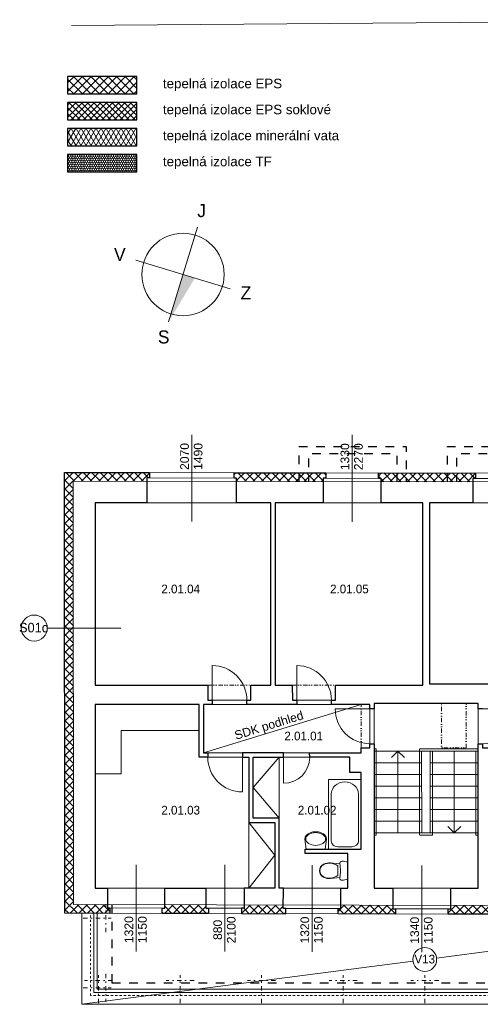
# Model space of a CAD drawing. Extents: x -29207 to 49373, y -200 to 22784.
# Tile 1 of 4: x -1645 to 8985, y -200 to 22501. Entities that reach past the tile are written whole.
import ezdxf

# ---------------------------------------------------------------- set-up
doc = ezdxf.new("R2010")
doc.units = 0
doc.header["$MEASUREMENT"] = 0
doc.set_wipeout_variables(frame=1)
for name, pattern in [('Wipeout_Contour', [1000, 0, -1000]), ('Čerchovaná S', [290, 100, -80, 30, -80]), ('Čerchovaná se dvěma tečkami S', [250, 100, -40, 15, -40, 15, -40]), ('čárkovaná M', [400, 200, -200]), ('čárkovaná S', [100, 50, -50])]:
    doc.linetypes.add(name, pattern=pattern)
for name, color, linetype, lineweight in [('0_Číslo_pera__1', 7, 'Continuous', 15), ('2D VÝPLNĚ_Číslo_pera__2', 1, 'Continuous', 25), ('2D VÝPLNĚ_Číslo_pera__4', 91, 'Continuous', 13), ('2D ČÁRY_Číslo_pera__1', 7, 'Continuous', 15), ('2D ČÁRY_Číslo_pera__2', 1, 'Continuous', 25), ('2D ČÁRY_Číslo_pera__3', 150, 'Continuous', 13), ('blok I_pohled4_terén_Číslo_pera__4', 91, 'Continuous', 13), ('DESKY.STROPNÍ_Číslo_pera__1', 7, 'Continuous', 15), ('Dveře ArchiCADu_Číslo_pera__1', 7, 'Continuous', 15), ('komín_Číslo_pera__1', 7, 'Continuous', 15), ('Level 30_Číslo_pera__1', 7, 'Continuous', 15), ('NÁBYTEK A ZAŘÍZENÍ_Číslo_pera__3', 150, 'Continuous', 13), ('POZNÁMKY.TEXT_Číslo_pera__4', 91, 'Continuous', 13), ('SLEPAK_Číslo_pera__1', 7, 'Continuous', 15), ('zdi_Číslo_pera__1', 7, 'Continuous', 15), ('ŠROUBY_Číslo_pera__3', 150, 'Continuous', 13)]:
    doc.layers.add(name, color=color, linetype=linetype, lineweight=lineweight)
for name, color, linetype, lineweight, true_color in [('2D kreslení - obecné_Číslo_pera__241', 9, 'Continuous', 13, 0x808080), ('blok I_pohled4_terén_Číslo_pera__241', 9, 'Continuous', 13, 0x808080), ('blok P_pohled1_terén_Číslo_pera__30', 7, 'Continuous', 13, 0xfed4ff), ('vodorovné konstrukce_Číslo_pera__241', 9, 'Continuous', 13, 0x808080)]:
    doc.layers.add(name, color=color, linetype=linetype, lineweight=lineweight, true_color=true_color)
for name, color, linetype in [('2D ČÁRY', 7, 'Continuous'), ('NÁBYTEK A ZAŘÍZENÍ', 7, 'Continuous'), ('vodorovné konstrukce', 7, 'Continuous')]:
    doc.layers.add(name, color=color, linetype=linetype)
doc.styles.add('GENERATED_STYLE_1', font='arial.ttf')
doc.styles.add('GENERATED_STYLE_3', font='txt')
pattern_1 = [(45, (0, 0), (-98.99495, 98.99495), []), (135, (0, 0), (98.99495, 98.99495), [])]

# ---------------------------------------------------------------- blocks, each defined once
blk = doc.blocks.new('Vana 01 11_4')
at = {"layer": 'NÁBYTEK A ZAŘÍZENÍ_Číslo_pera__3', "linetype": 'Continuous'}
for p, q in [((0, 0), (0, 750)), ((0, 750), (1600, 750)), ((1267, 690), (187, 690)), ((1600, 750), (1600, 0)), ((53, 210), (53, 540)), ((0, 0), (1600, 0)), ((1267, 60), (187, 60))]:
    blk.add_line(p, q, dxfattribs=at)
for centre, major_axis, start_param, end_param in [((187, 540), (0, 150), 0, 1.570796), ((1267, 375), (0, 315), 3.141593, 6.283185), ((187, 210), (0, 150), 1.570796, 3.141593)]:
    blk.add_ellipse(centre, major_axis=major_axis, ratio=0.88896, start_param=start_param, end_param=end_param, dxfattribs=at)
blk = doc.blocks.new('WC s nádržkou 1 11')
at = {"linetype": 'Wipeout_Contour', "ltscale": 15629.429493}
blk.add_wipeout([(31, 650), (18, 619), (8, 587), (2, 554), (0, 520), (5, 498), (20, 479), (40, 469), (64, 469), (41, 257), (39, 215), (44, 173), (54, 132), (70, 92), (97, 54), (132, 25), (174, 6), (220, 0), (266, 6), (308, 25), (343, 54), (370, 92), (386, 132), (396, 173), (401, 215), (399, 257), (376, 469), (400, 469), (420, 479), (435, 498), (440, 520), (438, 554), (432, 587), (422, 619), (409, 650)], dxfattribs=at).dxf.layer = 'NÁBYTEK A ZAŘÍZENÍ'
at = {"layer": 'NÁBYTEK A ZAŘÍZENÍ_Číslo_pera__3', "linetype": 'Continuous'}
for p, q in [((2, 554), (0, 520)), ((0, 520), (5, 498)), ((8, 587), (2, 554)), ((5, 498), (20, 479)), ((18, 619), (8, 587)), ((31, 650), (18, 619)), ((20, 479), (40, 469)), ((409, 650), (31, 650)), ((40, 469), (64, 469)), ((64, 469), (41, 257)), ((399, 257), (376, 469)), ((376, 469), (400, 469)), ((400, 469), (420, 479)), ((422, 619), (409, 650)), ((420, 479), (435, 498)), ((432, 587), (422, 619)), ((438, 554), (432, 587)), ((435, 498), (440, 520)), ((440, 520), (438, 554)), ((41, 257), (39, 215)), ((49, 256), (47, 215)), ((56, 299), (49, 256)), ((68, 341), (56, 299)), ((86, 381), (68, 341)), ((107, 419), (86, 381)), ((333, 419), (107, 419)), ((354, 381), (333, 419)), ((372, 341), (354, 381)), ((384, 299), (372, 341)), ((391, 256), (384, 299)), ((393, 215), (391, 256)), ((401, 215), (399, 257)), ((39, 215), (44, 173)), ((44, 173), (54, 132)), ((47, 215), (52, 174)), ((52, 174), (62, 134)), ((54, 132), (70, 92)), ((62, 134), (78, 96)), ((70, 92), (97, 54)), ((78, 96), (102, 60)), ((97, 54), (132, 25)), ((102, 60), (136, 32)), ((132, 25), (174, 6)), ((136, 32), (176, 14)), ((174, 6), (220, 0)), ((176, 14), (220, 8)), ((220, 8), (264, 14)), ((220, 0), (266, 6)), ((264, 14), (304, 32)), ((266, 6), (308, 25)), ((304, 32), (338, 60)), ((308, 25), (343, 54)), ((338, 60), (362, 96)), ((343, 54), (370, 92)), ((362, 96), (378, 134)), ((370, 92), (386, 132)), ((378, 134), (388, 174)), ((386, 132), (396, 173)), ((388, 174), (393, 215)), ((396, 173), (401, 215))]:
    blk.add_line(p, q, dxfattribs=at)
blk.add_ellipse((220, -298), major_axis=(785, 0), ratio=0.9963, start_param=1.370375, end_param=1.771221, dxfattribs=at)
blk = doc.blocks.new('Umyvadlo oválné 11')
at = {"linetype": 'Wipeout_Contour', "ltscale": 6090.690526}
blk.add_wipeout([(0, 169), (2, 146), (9, 124), (19, 104), (43, 74), (73, 49), (129, 22), (188, 6), (250, 0), (312, 6), (371, 22), (427, 49), (457, 74), (481, 104), (491, 124), (498, 146), (500, 169), (469, 400), (31, 400), (-1, 169)], dxfattribs=at).dxf.layer = 'NÁBYTEK A ZAŘÍZENÍ'
at = {"layer": 'NÁBYTEK A ZAŘÍZENÍ_Číslo_pera__3', "linetype": 'Continuous'}
for p, q in [((31, 400), (-1, 169)), ((32, 400), (31, 400)), ((469, 400), (31, 400)), ((469, 400), (468, 400)), ((500, 169), (469, 400))]:
    blk.add_line(p, q, dxfattribs=at)
blk.add_ellipse((250, 169), major_axis=(-229, 0), ratio=0.643386, dxfattribs=at)
blk.add_ellipse((249, 169), major_axis=(-250, 0), ratio=0.674026, start_param=0, end_param=3.141593, dxfattribs=at)
blk = doc.blocks.new('LINE_6948', base_point=(7082, 3750))
at = {"layer": '2D ČÁRY_Číslo_pera__3', "linetype": 'Continuous'}
for p, q in [((7082, 5640), (6932, 5490)), ((7082, 3750), (7082, 5640)), ((7082, 5640), (7232, 5490))]:
    blk.add_line(p, q, dxfattribs=at)
blk = doc.blocks.new('LINE_6949', base_point=(8383, 5640))
at = {"layer": '2D ČÁRY_Číslo_pera__3', "linetype": 'Continuous'}
for p, q in [((8383, 5640), (8383, 3750)), ((8383, 3750), (8233, 3900)), ((8383, 3750), (8533, 3900))]:
    blk.add_line(p, q, dxfattribs=at)
blk = doc.blocks.new('LINE_12016', base_point=(692, 8475))
at = {"layer": 'vodorovné konstrukce_Číslo_pera__241', "linetype": 'Continuous'}
blk.add_line((692, 8475), (-1008, 8475), dxfattribs=at)
blk.add_circle((-1308, 8475), 300, dxfattribs=at)

msp = doc.modelspace()

# ---------------------------------------------------------------- hatches: boundary and pattern name
at = {"layer": '2D VÝPLNĚ_Číslo_pera__4', "linetype": 'Continuous', "true_color": 0x636466}
h = msp.add_hatch(dxfattribs=at)
h.set_pattern_fill('TEPELNA_IZOLACE_EPS', color=251, style=0, pattern_type=2)
h.set_pattern_definition(pattern_1)
h.paths.add_polyline_path([(-539, 20790), (1061, 20790), (1061, 21190), (-539, 21190)], flags=0)
h = msp.add_hatch(dxfattribs=at)
h.set_pattern_fill('TEPELNA_IZOLACE_PERIMETR', color=251, style=0, pattern_type=2)
h.set_pattern_definition([(45, (0, 0), (-70.7107, 70.7107), []), (135, (0, 0), (70.7107, 70.7107), [])])
h.paths.add_polyline_path([(-539, 20190), (1061, 20190), (1061, 20590), (-539, 20590)], flags=0)
h = msp.add_hatch(dxfattribs=at)
h.set_pattern_fill('TEPELNA_IZOLACE_MINERÁL', color=251, style=0, pattern_type=2)
h.set_pattern_definition([(60, (0, 0), (-86.60254, 50), []), (120, (0, 0), (86.60254, 50), [])])
h.paths.add_polyline_path([(-539, 19590), (1061, 19590), (1061, 19990), (-539, 19990)], flags=0)
h = msp.add_hatch(dxfattribs=at)
h.set_pattern_fill('TEPELNA_IZOLACE_FENOL', color=251, style=0, pattern_type=2)
h.set_pattern_definition([(90, (0, 0), (-51.96152, 0), [30, -60]), (90, (-25.98, 45), (-51.96152, 0), [30, -60]), (150, (0, 30), (25.98076, 45), [30, -60]), (150, (-51.96, 30), (25.98076, 45), [30, -60]), (210, (0, 0), (-25.98076, 45), [30, -60]), (210, (-51.96, 0), (-25.98076, 45), [30, -60])])
h.paths.add_polyline_path([(-539, 18990), (1061, 18990), (1061, 19390), (-539, 19390)], flags=0)
h = msp.add_hatch(dxfattribs=at)
h.set_pattern_fill('TEPELNA_IZOLACE_EPS', color=251, style=0, pattern_type=2)
h.set_pattern_definition(pattern_1)
h.paths.add_polyline_path([(-608, 12063), (-603, 1899), (439, 1896), (439, 2021), (379, 2021), (379, 2097), (-403, 2098), (-408, 11862), (1291, 11859), (1291, 11935), (1351, 11935), (1351, 12059)], flags=0)
h = msp.add_hatch(dxfattribs=at)
h.set_pattern_fill('TEPELNA_IZOLACE_EPS', color=251, style=0, pattern_type=2)
h.set_pattern_definition(pattern_1)
h.paths.add_polyline_path([(3301, 12056), (3301, 11932), (3361, 11931), (3361, 11855), (5359, 11852), (5359, 11928), (5419, 11928), (5419, 12052)], flags=0)
h = msp.add_hatch(dxfattribs=at)
h.set_pattern_fill('TEPELNA_IZOLACE_EPS', color=251, style=0, pattern_type=2)
h.set_pattern_definition(pattern_1)
h.paths.add_polyline_path([(6633, 12050), (6633, 11926), (6693, 11926), (6693, 11850), (8815, 11846), (8815, 11922), (8875, 11922), (8875, 12046)], flags=0)
h = msp.add_hatch(dxfattribs=at)
h.set_pattern_fill('TEPELNA_IZOLACE_EPS', color=251, style=0, pattern_type=2)
h.set_pattern_definition(pattern_1)
h.paths.add_polyline_path([(2710, 1891), (2711, 2015), (2651, 2015), (2651, 2091), (1703, 2094), (1703, 2018), (1643, 2018), (1643, 1894)], flags=0)
h = msp.add_hatch(dxfattribs=at)
h.set_pattern_fill('TEPELNA_IZOLACE_EPS', color=251, style=0, pattern_type=2)
h.set_pattern_definition(pattern_1)
h.paths.add_polyline_path([(4439, 2087), (3532, 2089), (3532, 2013), (3472, 2014), (3472, 1890), (4499, 1887), (4499, 2011), (4439, 2011)], flags=0)
h = msp.add_hatch(dxfattribs=at)
h.set_pattern_fill('TEPELNA_IZOLACE_EPS', color=251, style=0, pattern_type=2)
h.set_pattern_definition(pattern_1)
h.paths.add_polyline_path([(6965, 2081), (5763, 2084), (5763, 2008), (5703, 2008), (5702, 1884), (7025, 1881), (7025, 2005), (6965, 2005)], flags=0)
h = msp.add_hatch(dxfattribs=at)
h.set_pattern_fill('TEPELNA_IZOLACE_EPS', color=251, style=0, pattern_type=2)
h.set_pattern_definition(pattern_1)
h.paths.add_polyline_path([(9677, 1875), (9677, 1999), (9617, 1999), (9617, 2075), (8306, 2078), (8306, 2002), (8246, 2003), (8246, 1879)], flags=0)
at = {"layer": 'DESKY.STROPNÍ_Číslo_pera__1', "linetype": 'Continuous', "true_color": 0x636466}
msp.add_hatch(color=251, dxfattribs=at).paths.add_polyline_path([(1793, 15536), (2124, 16627), (2397, 16544)], flags=0)

# ---------------------------------------------------------------- linework, layer by layer
at = {"layer": '2D kreslení - obecné_Číslo_pera__241', "color": 251, "linetype": 'Continuous', "true_color": 0x636466}
msp.add_circle((7702, 832), 275, dxfattribs=at)
at = {"layer": '2D VÝPLNĚ_Číslo_pera__2', "color": 251, "linetype": 'Continuous', "true_color": 0x636466, "flags": 128}
for points in [[(-539, 20790), (1061, 20790), (1061, 21190), (-539, 21190)], [(-539, 20190), (1061, 20190), (1061, 20590), (-539, 20590)], [(-539, 19590), (1061, 19590), (1061, 19990), (-539, 19990)], [(-539, 18990), (1061, 18990), (1061, 19390), (-539, 19390)]]:
    msp.add_lwpolyline(points, close=True, dxfattribs=at)
at = {"layer": '2D ČÁRY_Číslo_pera__1', "color": 251, "linetype": 'Continuous', "true_color": 0x636466}
for p, q in [((1351, 11935), (1351, 12059)), ((3301, 11932), (3301, 12056)), ((5419, 11928), (5419, 12052)), ((6633, 11926), (6633, 12050)), ((8875, 11922), (8875, 12046)), ((97, 7160), (97, 11361)), ((97, 11361), (4147, 11361)), ((4147, 7160), (4147, 11361)), ((4247, 7160), (4247, 11361)), ((4247, 11361), (7659, 11361)), ((7659, 7160), (7659, 11361)), ((7809, 7187), (7809, 11361)), ((7809, 11361), (11494, 11361)), ((97, 7160), (2696, 7160)), ((2697, 6810), (2696, 7160)), ((3689, 6811), (3689, 7160)), ((3689, 7160), (4147, 7160)), ((4247, 7160), (4646, 7160)), ((4647, 6810), (4646, 7160)), ((5639, 6811), (5639, 7160)), ((5639, 7160), (7659, 7160)), ((9743, 7187), (7809, 7187)), ((97, 2480), (97, 6710)), ((97, 6710), (2497, 6710)), ((2497, 5495), (2497, 6710)), ((2597, 5595), (2597, 6710)), ((2597, 6710), (6434, 6710)), ((8934, 6737), (6534, 6737)), ((8934, 6737), (8934, 2480)), ((6434, 5717), (6234, 5717)), ((6234, 5717), (6234, 5595)), ((2497, 5495), (3646, 5495)), ((2597, 5595), (6234, 5595)), ((3646, 3995), (3646, 5495)), ((3746, 4095), (3746, 5495)), ((3746, 5495), (5975, 5495)), ((5975, 5495), (5976, 5144)), ((6534, 5640), (8934, 5640)), ((7628, 5640), (7632, 3750)), ((7831, 3750), (7831, 5640)), ((6532, 5370), (7628, 5370)), ((7831, 5370), (8934, 5370)), ((5976, 5144), (6234, 5143)), ((6234, 3380), (6234, 5143)), ((6532, 5100), (7629, 5100)), ((7831, 5100), (8934, 5100)), ((6532, 4830), (7630, 4830)), ((7831, 4830), (8934, 4830)), ((6532, 4560), (7630, 4560)), ((7831, 4560), (8934, 4560)), ((3746, 4095), (4346, 4095)), ((4346, 2480), (4346, 4095)), ((6532, 4290), (7631, 4290)), ((7831, 4290), (8934, 4290)), ((3646, 3995), (4246, 3995)), ((4246, 2480), (4246, 3995)), ((6532, 4020), (7632, 4020)), ((7831, 4020), (8934, 4020)), ((6534, 3750), (8934, 3750)), ((97, 2480), (4246, 2480)), ((379, 2480), (379, 2021)), ((1703, 2480), (1703, 2018)), ((2651, 2480), (2651, 2015)), ((3532, 2480), (3532, 2013)), ((4346, 2480), (5924, 2480)), ((4440, 2480), (4439, 2011)), ((5763, 2480), (5763, 2008)), ((6534, 2480), (8934, 2480)), ((6965, 2480), (6965, 2005)), ((8306, 2480), (8306, 2002)), ((-207, -200), (-207, 1898)), ((63, 70), (63, 1898)), ((143, 150), (143, 1898)), ((439, 2020), (439, 1896)), ((1643, 2018), (1643, 1894)), ((2711, 2015), (2710, 1891)), ((3472, 2014), (3472, 1890)), ((4499, 2011), (4499, 1887)), ((5703, 2008), (5702, 1884)), ((7025, 2005), (7025, 1881)), ((8246, 2003), (8246, 1879)), ((15341, 70), (63, 70)), ((15261, 150), (143, 150)), ((15611, -200), (-207, -200))]:
    msp.add_line(p, q, dxfattribs=at)
at = {"layer": '2D ČÁRY_Číslo_pera__1', "color": 251, "linetype": 'Čerchovaná se dvěma tečkami S', "true_color": 0x636466}
for p, q in [((2696, 7160), (3689, 7160)), ((4646, 7160), (5639, 7160))]:
    msp.add_line(p, q, dxfattribs=at)
at = {"layer": '2D ČÁRY_Číslo_pera__1', "color": 251, "linetype": 'čárkovaná S', "true_color": 0x636466}
for p, q in [((-7, 0), (-7, 1898)), ((15411, 0), (-7, 0))]:
    msp.add_line(p, q, dxfattribs=at)
at = {"layer": '2D ČÁRY_Číslo_pera__1', "color": 251, "linetype": 'Čerchovaná se dvěma tečkami S', "true_color": 0x636466, "flags": 128}
msp.add_lwpolyline([(8085, 6737), (8655, 6737), (8655, 5717), (8085, 5717)], close=True, dxfattribs=at)
at = {"layer": '2D ČÁRY_Číslo_pera__2', "color": 251, "linetype": 'čárkovaná M', "true_color": 0x636466}
for p, q in [((485, 2098), (485, 293)), ((485, 293), (14924, 293))]:
    msp.add_line(p, q, dxfattribs=at)
at = {"layer": '2D ČÁRY_Číslo_pera__2', "color": 251, "linetype": 'čárkovaná M', "true_color": 0x636466, "flags": 128}
for points in [[(4807, 11853), (4807, 12662), (7275, 12662), (7273, 11848)], [(7065, 11849), (7065, 12491), (5017, 12491), (5017, 11853)], [(8226, 11847), (8226, 12662), (10695, 12662), (10693, 11842)], [(10494, 11843), (10494, 12491), (8436, 12491), (8435, 11846)]]:
    msp.add_lwpolyline(points, dxfattribs=at)
at = {"layer": '2D ČÁRY_Číslo_pera__2', "color": 251, "linetype": 'Continuous', "true_color": 0x636466, "flags": 128}
for points in [[(-608, 12063), (1351, 12059), (1351, 11935), (1291, 11935), (1291, 11361), (97, 11361), (97, 7160), (2696, 7160), (2697, 6810), (2797, 6810), (2797, 6710), (2597, 6710), (2597, 5595), (2696, 5595), (2696, 5495), (2497, 5495), (2497, 6710), (97, 6710), (97, 2480), (379, 2480), (379, 2021), (439, 2021), (439, 1896), (-603, 1899)], [(3301, 12056), (5419, 12052), (5419, 11928), (5359, 11928), (5359, 11361), (4247, 11361), (4247, 7160), (4646, 7160), (4647, 6810), (4747, 6810), (4747, 6710), (3597, 6710), (3598, 6810), (3689, 6811), (3689, 7160), (4147, 7160), (4147, 11361), (3361, 11361), (3361, 11931), (3301, 11932)], [(8246, 1879), (8246, 2003), (8306, 2002), (8306, 2480), (8934, 2480), (8934, 5809), (9034, 5809), (9035, 5717), (9234, 5717), (9235, 5570), (10470, 5570), (10470, 5470), (9315, 5470), (9316, 5156), (9234, 5156), (9234, 3380), (10570, 3380), (10570, 3280), (9617, 3280), (9617, 1999), (9677, 1999), (9677, 1875)], [(4499, 1887), (4499, 2011), (4439, 2011), (4440, 2480), (4346, 2480), (4346, 4095), (3746, 4095), (3746, 5495), (4446, 5495), (4446, 5595), (3496, 5595), (3496, 5495), (3646, 5495), (3646, 3995), (4246, 3995), (4246, 2480), (3532, 2480), (3532, 2013), (3472, 2014), (3472, 1890)], [(1703, 2480), (2651, 2480), (2651, 2015), (2711, 2015), (2710, 1891), (1643, 1894), (1643, 2018), (1703, 2018)]]:
    msp.add_lwpolyline(points, close=True, dxfattribs=at)
msp.add_lwpolyline([(9034, 6609), (8934, 6609), (8934, 6737), (6534, 6737), (6534, 6609), (6434, 6609), (6434, 6710), (5547, 6710), (5548, 6810), (5639, 6811), (5639, 7160), (7659, 7160), (7659, 11361), (6693, 11361), (6693, 11926), (6633, 11926), (6633, 12050), (8875, 12046), (8875, 11922), (8815, 11922), (8815, 11361), (7809, 11361), (7809, 7187), (9743, 7187)], dxfattribs=at)
at = {"layer": '2D ČÁRY_Číslo_pera__3', "color": 251, "linetype": 'Continuous', "true_color": 0x636466}
for p, q in [((2456, 17718), (1793, 15536)), ((3216, 16295), (1033, 16959)), ((2597, 5595), (6234, 6710)), ((6532, 5690), (6582, 5690)), ((6582, 5690), (6578, 3700)), ((7578, 5690), (7582, 3700)), ((7592, 5690), (8934, 5690)), ((8884, 5690), (8934, 5690)), ((7881, 3700), (7881, 5640)), ((8884, 3700), (8884, 5640)), ((6532, 3700), (6578, 3700)), ((7596, 3700), (7881, 3700)), ((8884, 3700), (8934, 3700))]:
    msp.add_line(p, q, dxfattribs=at)
at = {"layer": '2D ČÁRY_Číslo_pera__3', "color": 251, "linetype": 'Continuous', "true_color": 0x636466, "flags": 128}
for points in [[(2497, 6111), (697, 6111), (697, 5111), (97, 5110)], [(4346, 5495), (3746, 4795), (4346, 4095)], [(3646, 2480), (4246, 3238), (3646, 3995)]]:
    msp.add_lwpolyline(points, dxfattribs=at)
for points in [[(4346, 4095), (4346, 5495), (3746, 5495), (3746, 4095)], [(3646, 3995), (3646, 2480), (4246, 2480), (4246, 3995)]]:
    msp.add_lwpolyline(points, close=True, dxfattribs=at)
at = {"layer": '2D ČÁRY_Číslo_pera__3', "color": 251, "linetype": 'Continuous', "true_color": 0x636466}
msp.add_circle((2124, 16627), 950, dxfattribs=at)
at = {"layer": 'blok I_pohled4_terén_Číslo_pera__241', "color": 251, "linetype": 'Continuous', "true_color": 0x636466}
for p, q in [((7975, 867), (15611, 1863)), ((-207, -200), (7429, 796))]:
    msp.add_line(p, q, dxfattribs=at)
at = {"layer": 'blok I_pohled4_terén_Číslo_pera__4', "color": 251, "linetype": 'Continuous', "true_color": 0x636466}
for p, q in [((2326, 10933), (2326, 12933)), ((6026, 10927), (6026, 12927)), ((1041, 3019), (1041, 1019)), ((3091, 3014), (3091, 1014)), ((5101, 3010), (5101, 1010)), ((7636, 3004), (7636, 1004))]:
    msp.add_line(p, q, dxfattribs=at)
at = {"layer": 'blok P_pohled1_terén_Číslo_pera__30', "color": 251, "linetype": 'Continuous', "true_color": 0x636466}
msp.add_line((16864, 22501), (-446, 22369), dxfattribs=at)
at = {"layer": 'Dveře ArchiCADu_Číslo_pera__1', "color": 251, "linetype": 'Continuous', "true_color": 0x636466}
msp.add_line((6234, 6660), (6234, 6710), dxfattribs=at)
at = {"layer": 'komín_Číslo_pera__1', "color": 251, "linetype": 'Continuous', "true_color": 0x636466}
for p, q in [((1291, 11935), (1291, 11361)), ((3361, 11931), (3361, 11361)), ((5359, 11928), (5359, 11361)), ((6693, 11926), (6693, 11361)), ((8815, 11922), (8815, 11361))]:
    msp.add_line(p, q, dxfattribs=at)
at = {"layer": 'Level 30_Číslo_pera__1', "color": 251, "linetype": 'Continuous', "true_color": 0x636466, "flags": 128}
for points in [[(2797, 6710), (2797, 6810), (2797, 7610, -0.414213), (3598, 6810), (3597, 6710)], [(4747, 6710), (4747, 6810), (4747, 7610, -0.414213), (5548, 6810), (5547, 6710)], [(6534, 6609), (6434, 6609), (5635, 6609, 0.414213), (6434, 5809), (6534, 5809)], [(8934, 6609), (9034, 6609), (9834, 6609, -0.414213), (9034, 5809), (8934, 5809)], [(3496, 5595), (3496, 5495), (3496, 4696, -0.414213), (2696, 5495), (2696, 5595)], [(4446, 5595), (4446, 5495), (4446, 4896, 0.414213), (5047, 5495), (5046, 5595)]]:
    msp.add_lwpolyline(points, format="xyb", dxfattribs=at)
at = {"layer": 'SLEPAK_Číslo_pera__1', "color": 251, "linetype": 'Čerchovaná se dvěma tečkami S', "true_color": 0x636466}
msp.add_line((6234, 5717), (6234, 6710), dxfattribs=at)
at = {"layer": 'SLEPAK_Číslo_pera__1', "color": 251, "linetype": 'Continuous', "true_color": 0x636466}
for p, q in [((6234, 6660), (6234, 6710)), ((6534, 6737), (6534, 2480))]:
    msp.add_line(p, q, dxfattribs=at)
at = {"layer": 'zdi_Číslo_pera__1', "color": 251, "linetype": 'Continuous', "true_color": 0x636466}
for p, q in [((-603, 1899), (-608, 12063)), ((48240, 11975), (-608, 12063)), ((48041, 11775), (-408, 11862)), ((-403, 2098), (-408, 11862)), ((3361, 11931), (1291, 11935)), ((6693, 11926), (5359, 11928)), ((10149, 11919), (8815, 11922)), ((2697, 6810), (3689, 6811)), ((4647, 6810), (5639, 6811)), ((6434, 6710), (6434, 5717)), ((-403, 2098), (48078, 1987)), ((-603, 1899), (48279, 1786)), ((379, 2021), (1703, 2018)), ((2651, 2015), (3532, 2013)), ((4439, 2011), (5763, 2008)), ((6965, 2005), (8306, 2002))]:
    msp.add_line(p, q, dxfattribs=at)
at = {"layer": 'ŠROUBY_Číslo_pera__3', "color": 251, "linetype": 'Čerchovaná S', "true_color": 0x636466}
for p, q in [((343, 1463), (343, 2108)), ((-180, 1786), (465, 1786)), ((175, -172), (175, 472)), ((343, 505), (343, -140)), ((2057, -172), (2057, 472)), ((3938, -172), (3938, 472)), ((5820, -172), (5820, 472)), ((7702, -172), (7702, 472)), ((497, 350), (-147, 350)), ((2379, 350), (1735, 350)), ((4261, 350), (3616, 350)), ((6142, 350), (5498, 350)), ((8024, 350), (7380, 350)), ((-180, 182), (465, 182)), ((2379, 150), (1735, 150))]:
    msp.add_line(p, q, dxfattribs=at)

# ---------------------------------------------------------------- block references
at = {"layer": '2D ČÁRY', "color": 251, "linetype": 'Continuous', "true_color": 0x636466}
for name, p in [('LINE_6948', (7082, 3750)), ('LINE_6949', (8383, 5640))]:
    msp.add_blockref(name, p, dxfattribs=at)
at = {"layer": 'NÁBYTEK A ZAŘÍZENÍ', "color": 251, "linetype": 'Continuous', "true_color": 0x636466, "xscale": -1, "rotation": 270}
msp.add_blockref('Vana 01 11_4', (5485, 3380), dxfattribs=at)
at = {"layer": 'NÁBYTEK A ZAŘÍZENÍ', "color": 251, "linetype": 'Continuous', "true_color": 0x636466, "rotation": 270}
msp.add_blockref('WC s nádržkou 1 11', (5274, 3100), dxfattribs=at)
at = {"layer": 'vodorovné konstrukce', "color": 251, "linetype": 'Continuous', "true_color": 0x636466}
msp.add_blockref('LINE_12016', (692, 8475), dxfattribs=at)

# ---------------------------------------------------------------- texts
at = {"layer": '0_Číslo_pera__1', "color": 251, "linetype": 'Continuous', "true_color": 0x636466, "char_height": 300, "attachment_point": 4, "rotation": 359.7079, "style": 'GENERATED_STYLE_3'}
for s, insert in [('{J}', (2453, 18097)), ('{V}', (532, 17087)), ('{Z}', (3453, 16203)), ('{S}', (1545, 15185))]:
    msp.add_mtext(s, dxfattribs=dict(at, insert=insert))
at = {"layer": 'POZNÁMKY.TEXT_Číslo_pera__4', "color": 251, "linetype": 'Continuous', "true_color": 0x636466, "insert": (1661, 21140), "char_height": 220, "attachment_point": 1, "line_spacing_factor": 1.634061, "style": 'GENERATED_STYLE_1'}
msp.add_mtext('{tepelná izolace EPS\\Ptepelná izolace EPS soklové\\Ptepelná izolace minerální vata\\Ptepelná izolace TF}', dxfattribs=at)
at = {"layer": 'POZNÁMKY.TEXT_Číslo_pera__4', "color": 251, "linetype": 'Continuous', "true_color": 0x636466, "char_height": 200, "attachment_point": 8, "rotation": 90, "line_spacing_factor": 0.938049, "style": 'GENERATED_STYLE_1'}
for s, insert in [('{2070\\P1490}', (2575, 12431)), ('{1330\\P2270}', (6275, 12425)), ('{1320\\P1150}', (1290, 1521)), ('{880\\P2100}', (3340, 1516)), ('{1320\\P1150}', (5350, 1512)), ('{1340\\P1150}', (7885, 1506))]:
    msp.add_mtext(s, dxfattribs=dict(at, insert=insert))
at = {"layer": 'POZNÁMKY.TEXT_Číslo_pera__4', "color": 251, "linetype": 'Continuous', "true_color": 0x636466, "style": 'GENERATED_STYLE_3'}
for s, insert, char_height, attachment_point in [('{2.01.04}', (1624, 9476), 200, 1), ('{2.01.05}', (5517, 9476), 200, 1), ('{S01c}', (-1659, 8484), 220, 4), ('{2.01.01}', (4463, 6086), 200, 1), ('{2.01.03}', (1624, 4376), 200, 1), ('{2.01.02}', (4774, 4376), 200, 1), ('{V13}', (7702, 841), 200, 5)]:
    msp.add_mtext(s, dxfattribs=dict(at, insert=insert, char_height=char_height, attachment_point=attachment_point))
at = {"layer": 'POZNÁMKY.TEXT_Číslo_pera__4', "color": 251, "linetype": 'Continuous', "true_color": 0x636466, "insert": (3290, 6089), "char_height": 200, "attachment_point": 1, "rotation": 17.0387, "style": 'GENERATED_STYLE_1'}
msp.add_mtext('{SDK podhled}', dxfattribs=at)

# ---------------------------------------------------------------- next in the draw order: linework, layer by layer
at = {"layer": 'SLEPAK_Číslo_pera__1', "color": 251, "linetype": 'Continuous', "true_color": 0x636466}
msp.add_line((5924, 3280), (5924, 2480), dxfattribs=at)

# ---------------------------------------------------------------- next in the draw order: block references
at = {"layer": 'NÁBYTEK A ZAŘÍZENÍ', "color": 251, "linetype": 'Continuous', "true_color": 0x636466, "rotation": 179.9999999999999}
msp.add_blockref('Umyvadlo oválné 11', (5435, 3780), dxfattribs=at)

# ---------------------------------------------------------------- next in the draw order: linework, layer by layer
at = {"layer": '2D ČÁRY_Číslo_pera__1', "color": 251, "linetype": 'Continuous', "true_color": 0x636466}
msp.add_line((4946, 3280), (4946, 3380), dxfattribs=at)
at = {"layer": '2D ČÁRY_Číslo_pera__2', "color": 251, "linetype": 'Continuous', "true_color": 0x636466, "flags": 128}
msp.add_lwpolyline([(5702, 1884), (5703, 2008), (5763, 2008), (5763, 2480), (5924, 2480), (5924, 3280), (4946, 3280), (4946, 3380), (6234, 3380), (6234, 5143), (5976, 5144), (5975, 5495), (5047, 5495), (5046, 5595), (6234, 5595), (6234, 5717), (6434, 5717), (6434, 5809), (6534, 5809), (6534, 2480), (6965, 2480), (6965, 2005), (7025, 2005), (7025, 1881)], close=True, dxfattribs=at)
at = {"layer": 'SLEPAK_Číslo_pera__1', "color": 251, "linetype": 'Continuous', "true_color": 0x636466}
for p, q in [((6234, 3380), (4946, 3380)), ((5924, 3280), (4946, 3280))]:
    msp.add_line(p, q, dxfattribs=at)

doc.saveas('drawing.dxf')
